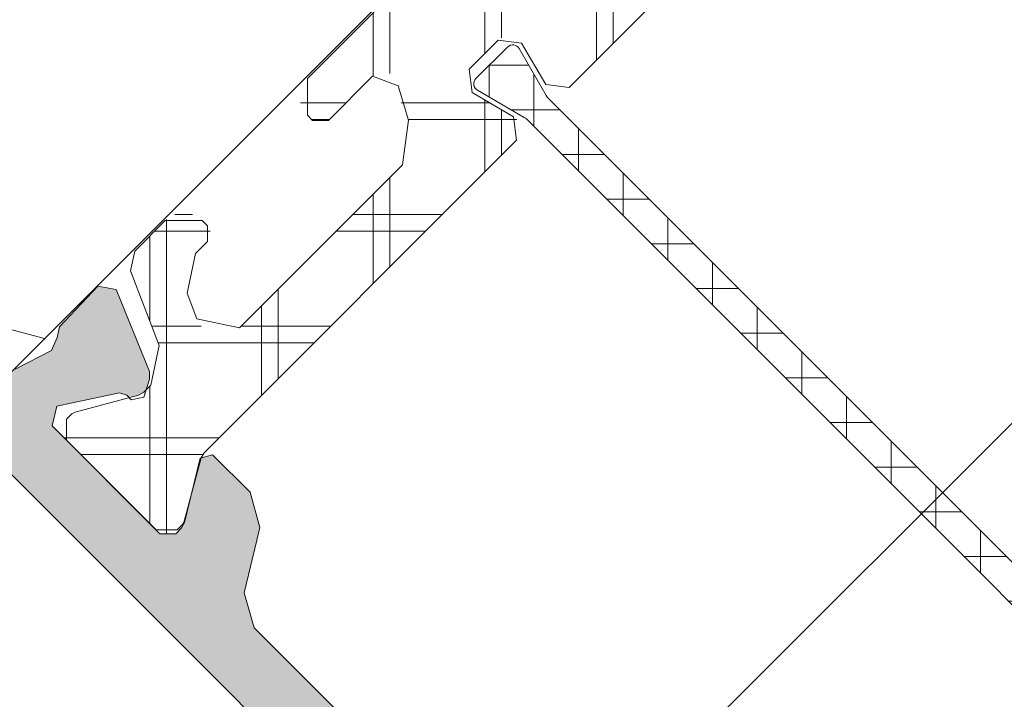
# Model space of a CAD drawing. Header units: metres. Extents: x -115250 to 1551995, y -140807 to 374743.
# Tile 108 of 205: x 114460 to 114487, y 78871 to 78889. Entities that reach past the tile are written whole.
import ezdxf

# ---------------------------------------------------------------- set-up
doc = ezdxf.new("R2010")
doc.units = ezdxf.units.M
doc.header["$LTSCALE"] = 100
doc.linetypes.add('0103aDVOJČERCHOVANÁ', pattern=[6.199999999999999, 3, -1, 0.1, -1, 0.1, -1])
doc.linetypes.add('{ Wide Dash }', pattern=[12, 4, -2, 4, -2])
for name, color, linetype, lineweight in [('010-pomocna', 30, 'Continuous', 15), ('010-tenka', 10, 'Continuous', 15), ('910-dvere', 7, 'Continuous', 15), ('910-tenka', 4, 'Continuous', 15), ('MB-kreskowanie', 251, 'Continuous', 9), ('MB-profile', 7, 'Continuous', 9), ('MB-uszczelki_tworzywa', 251, 'Continuous', 9)]:
    doc.layers.add(name, color=color, linetype=linetype, lineweight=lineweight)
doc.layers.add('910-srafa', color=8, linetype='Continuous', lineweight=9, transparency=0.5)

# ---------------------------------------------------------------- blocks, each defined once
blk = doc.blocks.new('K518730X')
at = {"layer": 'MB-kreskowanie'}
h = blk.add_hatch(dxfattribs=at)
h.set_pattern_fill('_U', color=256, scale=3, angle=314.9999999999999, style=0, double=1, pattern_type=0)
h.set_pattern_definition([(314.9999999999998, (-165.7994101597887, -281.3625498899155), (2.121320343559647, 2.121320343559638), []), (44.99999999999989, (-165.7994101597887, -281.3625498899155), (-2.121320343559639, 2.121320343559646), [])])
edge = h.paths.add_edge_path()
edge.add_arc((-9.799999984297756, 25.15000000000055), 0.3999999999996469, 75.44306778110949, 180.0000000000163)
edge.add_line((-10.19999998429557, 25.15000000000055), (-10.19999998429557, 13.27942286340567))
edge.add_arc((-10.49999998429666, 13.27942286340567), 0.3000000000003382, 351.4295277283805, 359.99999999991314, ccw=False)
edge.add_arc((-10.40031409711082, 13.19999999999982), 0.1999999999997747, -31.395510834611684, 9.995781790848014, ccw=False)
edge.add_line((-10.22959577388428, 13.09581144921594), (-10.78537888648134, 12.18513210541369))
edge.add_line((-10.78537888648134, 12.18513210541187), (-11.12320506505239, 11.59999999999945))
edge.add_arc((-10.94999998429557, 11.50000000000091), 0.1999999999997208, 150.0000000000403, 179.9999999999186)
edge.add_line((-11.1499999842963, 11.50000000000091), (-11.1499999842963, 11.30000000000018))
edge.add_arc((-10.74999998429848, 11.30000000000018), 0.3999999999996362, 180, 270.0000000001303)
edge.add_line((-10.74999998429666, 10.90000000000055), (-7.349999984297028, 10.90000000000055))
edge.add_arc((-7.349999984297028, 11.30000000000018), 0.3999999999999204, 270.0000000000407, 359.9999999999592)
edge.add_line((-6.949999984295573, 11.30000000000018), (-6.949999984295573, 11.50000000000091))
edge.add_arc((-7.149999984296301, 11.49999999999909), 0.2000000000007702, 3.255615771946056e-11, 29.99999999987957)
edge.add_line((-6.976794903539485, 11.59999999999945), (-7.725766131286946, 12.89725621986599))
edge.add_line((-7.725766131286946, 12.89725621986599), (-7.808549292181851, 12.89292083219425))
edge.add_arc((-7.819009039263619, 13.09264712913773), 0.200000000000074, 152.997836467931, 272.99786447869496, ccw=False)
edge.add_line((-7.997206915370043, 13.18345195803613), (-7.899999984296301, 13.37421349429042))
edge.add_line((-7.899999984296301, 13.37421349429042), (-7.899999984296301, 13.55000000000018))
edge.add_arc((-6.899999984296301, 13.55000000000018), 0.9999999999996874, 114.0000000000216, 180.0000000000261, ccw=False)
edge.add_line((-7.30673662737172, 14.46354545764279), (-5.346631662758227, 15.33624041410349))
edge.add_arc((-5.549999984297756, 15.79301314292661), 0.5000000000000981, 293.9999999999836, 359.9999999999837)
edge.add_line((-5.049999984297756, 15.79301314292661), (-5.049999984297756, 16.95000000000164))
edge.add_arc((-5.749999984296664, 16.94999999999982), 0.6999999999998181, 359.9999999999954, 450)
edge.add_line((-5.749999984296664, 17.65000000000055), (-5.949999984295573, 17.65000000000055))
edge.add_arc((-5.949999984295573, 17.34999999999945), 0.3000000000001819, 90.00000000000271, 180)
edge.add_line((-6.249999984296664, 17.34999999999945), (-6.249999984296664, 16.89700605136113))
edge.add_arc((-7.249999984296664, 16.89700605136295), 1.000000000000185, 293.99999999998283, 359.9999999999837, ccw=False)
edge.add_line((-6.843263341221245, 15.98346059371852), (-7.515284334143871, 15.68425757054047))
edge.add_arc((-7.799999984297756, 16.3237393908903), 0.6999999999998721, 179.999999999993, 293.999999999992, ccw=False)
edge.add_line((-8.499999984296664, 16.3237393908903), (-8.499999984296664, 22.5149554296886))
edge.add_arc((-7.499999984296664, 22.5149554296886), 0.9999999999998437, 105.4040936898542, 180.000000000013, ccw=False)
edge.add_arc((-8.349999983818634, 25.59999999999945), 2.200000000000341, 285.4040936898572, 310.8322170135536)
edge.add_arc((-6.649999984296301, 23.63276844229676), 0.4000000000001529, 8.185452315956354e-12, 130.8322170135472, ccw=False)
edge.add_line((-6.249999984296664, 23.63276844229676), (-6.249999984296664, 21.95000000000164))
edge.add_arc((-5.949999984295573, 21.94999999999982), 0.3000000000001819, 180.0000000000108, 270)
edge.add_line((-5.949999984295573, 21.65000000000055), (-5.749999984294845, 21.65000000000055))
edge.add_arc((-5.749999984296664, 22.34999999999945), 0.6999999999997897, 269.9999999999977, 360.0000000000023)
edge.add_line((-5.049999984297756, 22.34999999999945), (-5.049999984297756, 29.94999999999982))
edge.add_arc((-5.749999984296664, 29.94999999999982), 0.6999999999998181, 359.9999999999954, 450)
edge.add_line((-5.749999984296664, 30.65000000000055), (-5.949999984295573, 30.65000000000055))
edge.add_arc((-5.949999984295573, 30.34999999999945), 0.3000000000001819, 90.00000000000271, 180)
edge.add_line((-6.249999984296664, 30.34999999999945), (-6.249999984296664, 28.66723155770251))
edge.add_arc((-6.649999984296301, 28.66723155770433), 0.4000000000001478, 229.1677829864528, 359.99999999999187, ccw=False)
edge.add_arc((-8.349999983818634, 26.69999999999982), 2.20000000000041, 49.16778298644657, 74.59590631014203)
edge.add_arc((-7.499999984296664, 29.78504457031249), 0.9999999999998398, 179.999999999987, 254.5959063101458, ccw=False)
edge.add_line((-8.499999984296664, 29.78504457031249), (-8.499999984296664, 35.9762606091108))
edge.add_arc((-7.799999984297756, 35.9762606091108), 0.6999999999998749, 66.00000000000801, 180.000000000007, ccw=False)
edge.add_line((-7.515284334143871, 36.61574242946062), (-6.843263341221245, 36.31653940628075))
edge.add_arc((-7.249999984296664, 35.40299394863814), 1.000000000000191, 1.63140612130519e-11, 66.00000000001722, ccw=False)
edge.add_line((-6.249999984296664, 35.40299394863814), (-6.249999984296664, 34.94999999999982))
edge.add_arc((-5.949999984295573, 34.94999999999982), 0.3000000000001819, 180, 270)
edge.add_line((-5.949999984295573, 34.65000000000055), (-5.749999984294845, 34.65000000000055))
edge.add_arc((-5.749999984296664, 35.34999999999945), 0.6999999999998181, 270, 360)
edge.add_line((-5.049999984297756, 35.34999999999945), (-5.049999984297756, 36.50698685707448))
edge.add_arc((-5.549999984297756, 36.50698685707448), 0.5000000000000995, 1.627171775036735e-11, 66.00000000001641)
edge.add_line((-5.346631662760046, 36.96375958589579), (-7.306736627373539, 37.8364545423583))
edge.add_arc((-6.899999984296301, 38.74999999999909), 0.9999999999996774, 179.9999999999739, 245.99999999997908, ccw=False)
edge.add_line((-7.899999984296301, 38.74999999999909), (-7.899999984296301, 38.92640298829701))
edge.add_line((-7.899999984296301, 38.92640298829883), (-7.996892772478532, 39.11654804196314))
edge.add_arc((-7.818694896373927, 39.20735287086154), 0.1999999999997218, 87.00213552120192, 207.0021635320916, ccw=False)
edge.add_line((-7.808235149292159, 39.40707916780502), (-7.725756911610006, 39.40275974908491))
edge.add_line((-7.725756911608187, 39.40275974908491), (-6.976794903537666, 40.69999999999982))
edge.add_arc((-7.149999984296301, 40.80000000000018), 0.2000000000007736, 330.0000000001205, 359.9999999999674)
edge.add_line((-6.949999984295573, 40.80000000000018), (-6.949999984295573, 41.00000000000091))
edge.add_arc((-7.349999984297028, 41.00000000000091), 0.3999999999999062, 4.476948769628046e-11, 89.99999999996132)
edge.add_line((-7.349999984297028, 41.40000000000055), (-10.74999998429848, 41.40000000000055))
edge.add_arc((-10.74999998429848, 41.00000000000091), 0.3999999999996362, 89.99999999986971, 180)
edge.add_line((-11.1499999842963, 41.00000000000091), (-11.1499999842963, 40.80000000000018))
edge.add_arc((-10.94999998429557, 40.80000000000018), 0.1999999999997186, 180.0000000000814, 209.9999999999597)
edge.add_line((-11.12320506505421, 40.69999999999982), (-10.79088417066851, 40.12440332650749))
edge.add_line((-10.79088417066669, 40.12440332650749), (-10.22928163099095, 39.20418855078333))
edge.add_arc((-10.39999995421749, 39.09999999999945), 0.199999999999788, -10.274661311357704, 31.39551083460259, ccw=False)
edge.add_arc((-10.49999998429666, 39.0205771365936), 0.3000000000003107, 9.231371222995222e-11, 8.385431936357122, ccw=False)
edge.add_line((-10.19999998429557, 39.0205771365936), (-10.19999998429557, 27.14999999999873))
edge.add_arc((-9.799999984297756, 27.15000000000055), 0.399999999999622, 179.9999999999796, 284.5569322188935)
edge.add_line((-9.69946323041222, 26.76284065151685), (-8.450536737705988, 27.08715934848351))
edge.add_arc((-8.349999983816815, 26.69999999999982), 0.4000000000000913, 3.26281224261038e-11, 104.5569322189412, ccw=False)
edge.add_line((-7.949999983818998, 26.69999999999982), (-7.949999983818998, 25.59999999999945))
edge.add_arc((-8.349999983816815, 25.59999999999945), 0.4000000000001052, 255.4430677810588, 359.99999999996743, ccw=False)
edge.add_line((-8.45053673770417, 25.21284065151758), (-9.69946323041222, 25.53715934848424))
at = {"layer": 'MB-profile'}
h = blk.add_hatch(color=256, dxfattribs=at)
h.paths.add_polyline_path([(-42.39999999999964, 10.89999999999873), (-42.60000000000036, 11.09999999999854), (-42.60000000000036, 13.19999999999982), (-42.79999999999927, 13.39999999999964), (-45.60000004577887, 13.39999999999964), (-45.75577489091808, 13.12243796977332), (-45.20911553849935, 12.17559619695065), (-44.79999999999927, 11.50523925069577), (-44.79999999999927, 11.19999999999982), (-45.10000000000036, 10.89999999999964), (-49.19763482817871, 10.89999999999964), (-49.48644189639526, 11.3610669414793), (-48.54474689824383, 12.81126951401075), (-48.23181242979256, 12.97073228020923), (-48.14019237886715, 13.1294228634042), (-48.10000000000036, 13.27942286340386), (-48.10000000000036, 13.37359698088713), (-48.23666840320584, 13.64179878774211), (-48.38675626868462, 13.78174746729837), (-50.57259635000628, 14.7094844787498), (-50.98962215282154, 14.42284748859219), (-50.93716841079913, 12.92238668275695), (-50.78234604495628, 12.67023387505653), (-50.64202002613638, 12.31490549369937), (-50.97924229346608, 11.27690919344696), (-51, 11.06163642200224), (-51, 2.299999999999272), (-51.5, 1.799999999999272), (-60.10000000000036, 1.799999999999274), (-60.10000000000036, 4.5), (-61.80000000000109, 4.500000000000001), (-62.80000000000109, 3.5), (-61.30000000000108, 3.5), (-61.30000000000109, 1.199999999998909), (-61.30000000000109, 1.199991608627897), (-63.55000024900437, 1.199994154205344), (-63.55000009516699, 1.324994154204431), (-63.67499994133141, 1.449994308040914), (-64.42499994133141, 1.449995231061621), (-64.55000009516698, 1.32499538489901), (-64.55000024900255, 1.19999538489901), (-65.55000024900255, 1.199996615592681), (-65.70000000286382, 1.399996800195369), (-65.90000000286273, 1.399997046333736), (-66.05000024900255, 1.199997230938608), (-68.30000000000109, 1.199999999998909), (-68.30000000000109, 3.5), (-66.80000000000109, 3.5), (-67.80000000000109, 4.5), (-69.5, 4.5), (-69.5, 0.5000000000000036), (-69.00000000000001, 0), (-3.552713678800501e-15, 0), (3.552713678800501e-15, 3.598076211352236), (-1.500000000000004, 3.999999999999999), (-2, 4), (-2, 1.5), (-5.000000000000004, 1.5), (-5, 11.06163642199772), (-5.020757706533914, 11.27690919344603), (-5.357979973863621, 12.31490549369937), (-5.217653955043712, 12.67023387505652), (-5.062831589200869, 12.92238668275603), (-5.010377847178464, 14.42284748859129), (-5.427403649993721, 14.70948447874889), (-7.613243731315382, 13.78174746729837), (-7.763331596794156, 13.64179878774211), (-7.899999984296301, 13.37359701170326), (-7.899999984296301, 13.27942286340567), (-7.859807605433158, 13.12942286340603), (-7.725756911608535, 12.89724025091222), (-7.633451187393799, 12.90207433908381), (-7.455253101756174, 12.81126951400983), (-6.513558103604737, 11.36106694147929), (-6.802365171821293, 10.89999999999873), (-10.89999999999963, 10.89999999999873), (-11.19999999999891, 11.19999999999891), (-11.19999999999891, 11.50523925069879), (-10.79088417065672, 12.17559667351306), (-10.24422510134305, 13.12243795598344), (-10.39999995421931, 13.39999999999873), (-11.8254522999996, 13.39999999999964), (-12.67904400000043, 12.92094279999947), (-12.86326069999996, 12.61909419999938), (-13.62004909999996, 11.37905719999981), (-14.47364070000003, 10.89999999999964)])
h.paths.add_polyline_path([(-6.600000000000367, 1.800000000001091), (-6.600000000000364, 9.200000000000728), (-42.80000000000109, 9.200000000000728), (-42.80000000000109, 6.700000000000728), (-43.89999999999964, 6.700000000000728), (-44.39999999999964, 7.200000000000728), (-44.39999999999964, 8.700000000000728), (-44.89999999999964, 9.200000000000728), (-48.89999999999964, 9.200000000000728), (-49.39999999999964, 8.700000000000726), (-49.39999999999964, 2.299999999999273), (-48.89999999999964, 1.799999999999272)], flags=16)
blk.add_lwpolyline([(-42.39999999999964, 10.89999999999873), (-14.47364070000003, 10.89999999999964), (-13.62004909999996, 11.37905719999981), (-12.86326069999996, 12.61909419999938), (-12.67904400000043, 12.92094279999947), (-11.8254522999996, 13.39999999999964), (-10.39999995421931, 13.39999999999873), (-10.22928163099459, 13.09581144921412), (-11.15607740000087, 11.57720869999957), (-11.19999999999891, 11.42092579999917), (-11.19999999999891, 11.19999999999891), (-10.89999999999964, 10.89999999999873), (-6.802365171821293, 10.89999999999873), (-6.513558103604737, 11.36106694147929), (-7.455253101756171, 12.81126951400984), (-7.633451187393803, 12.90207433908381), (-7.808235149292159, 12.89292083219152), (-7.996892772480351, 13.18345195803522), (-7.76333159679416, 13.64179878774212), (-7.613243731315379, 13.78174746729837), (-5.427403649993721, 14.70948447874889), (-5.010377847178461, 14.42284748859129), (-5.062831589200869, 12.92238668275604), (-5.217653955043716, 12.67023387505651), (-5.357979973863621, 12.31490549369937), (-5.020757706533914, 11.27690919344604)], dxfattribs=at)
blk.add_lwpolyline([(-43.89999999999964, 6.700000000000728), (-42.80000000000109, 6.700000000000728), (-42.80000000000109, 9.200000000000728), (-6.600000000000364, 9.200000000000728), (-6.600000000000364, 1.800000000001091), (-48.89999999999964, 1.799999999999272), (-49.39999999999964, 2.299999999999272), (-49.39999999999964, 8.700000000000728), (-48.89999999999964, 9.200000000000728), (-44.89999999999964, 9.200000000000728), (-44.39999999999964, 8.700000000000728), (-44.39999999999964, 7.200000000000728)], close=True, dxfattribs=at)
at = {"layer": 'MB-uszczelki_tworzywa'}
blk.add_lwpolyline([(-5.049999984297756, 29.94999999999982), (-5.049999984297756, 22.34999999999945), (-5.749999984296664, 21.65000000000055), (-5.949999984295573, 21.65000000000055), (-6.249999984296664, 21.94999999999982), (-6.249999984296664, 23.63276844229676), (-6.911538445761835, 23.9354194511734), (-7.765624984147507, 23.47903185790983), (-8.499999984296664, 22.51495542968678), (-8.499999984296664, 16.3237393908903), (-7.515284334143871, 15.68425757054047), (-6.843263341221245, 15.98346059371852), (-6.249999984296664, 16.89700605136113), (-6.249999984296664, 17.34999999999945), (-5.949999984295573, 17.65000000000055), (-5.749999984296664, 17.65000000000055), (-5.049999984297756, 16.94999999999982), (-5.049999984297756, 15.79301314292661), (-5.346631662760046, 15.33624041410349), (-7.30673662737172, 14.46354545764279), (-7.899999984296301, 13.55000000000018), (-7.899999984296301, 13.27942286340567), (-7.859807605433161, 13.12942286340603), (-6.976794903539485, 11.59999999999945), (-6.949999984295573, 11.49999999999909), (-6.949999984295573, 11.30000000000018), (-7.349999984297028, 10.90000000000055), (-10.74999998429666, 10.90000000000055), (-11.1499999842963, 11.30000000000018), (-11.1499999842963, 11.50000000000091), (-11.12320506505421, 11.59999999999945), (-10.24019236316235, 13.12942286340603), (-10.19999998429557, 13.27942286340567), (-10.19999998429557, 25.15000000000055), (-9.69946323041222, 25.53715934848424), (-8.45053673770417, 25.21284065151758), (-7.949999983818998, 25.59999999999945), (-7.949999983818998, 26.69999999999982), (-8.45053673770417, 27.08715934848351), (-9.69946323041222, 26.76284065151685), (-10.19999998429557, 27.15000000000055), (-10.19999998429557, 39.0205771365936)], dxfattribs=at)
blk = doc.blocks.new('K718730X')
at = {"layer": 'MB-kreskowanie'}
h = blk.add_hatch(dxfattribs=at)
h.set_pattern_fill('_U', color=256, scale=3, angle=494.9999999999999, style=0, double=1, pattern_type=0)
h.set_pattern_definition([(134.9999999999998, (165.7994101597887, 358.3625498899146), (-2.121320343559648, -2.121320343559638), []), (224.9999999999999, (165.7994101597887, 358.3625498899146), (2.121320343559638, -2.121320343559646), [])])
edge = h.paths.add_edge_path()
edge.add_arc((9.799999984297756, 51.84999999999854), 0.3999999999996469, 255.4430677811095, 360.0000000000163)
edge.add_line((10.19999998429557, 51.84999999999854), (10.19999998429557, 63.72057713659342))
edge.add_arc((10.49999998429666, 63.72057713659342), 0.3000000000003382, 531.4295277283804, 539.9999999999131, ccw=False)
edge.add_arc((10.40031409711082, 63.79999999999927), 0.1999999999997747, 148.6044891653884, 189.995781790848, ccw=False)
edge.add_line((10.22959577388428, 63.90418855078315), (10.78537888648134, 64.8148678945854))
edge.add_line((10.78537888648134, 64.81486789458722), (11.12320506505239, 65.39999999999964))
edge.add_arc((10.94999998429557, 65.49999999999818), 0.1999999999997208, 330.0000000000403, 359.9999999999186)
edge.add_line((11.1499999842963, 65.49999999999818), (11.1499999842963, 65.69999999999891))
edge.add_arc((10.74999998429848, 65.69999999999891), 0.3999999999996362, 360, 450.0000000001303)
edge.add_line((10.74999998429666, 66.09999999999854), (7.349999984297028, 66.09999999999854))
edge.add_arc((7.349999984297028, 65.69999999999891), 0.3999999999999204, 450.0000000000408, 539.9999999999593)
edge.add_line((6.949999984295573, 65.69999999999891), (6.949999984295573, 65.49999999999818))
edge.add_arc((7.149999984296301, 65.5), 0.2000000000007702, 180.0000000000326, 209.9999999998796)
edge.add_line((6.976794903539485, 65.39999999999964), (7.725766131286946, 64.1027437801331))
edge.add_line((7.725766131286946, 64.1027437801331), (7.808549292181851, 64.10707916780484))
edge.add_arc((7.819009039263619, 63.90735287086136), 0.200000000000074, 332.99783646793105, 452.99786447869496, ccw=False)
edge.add_line((7.997206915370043, 63.81654804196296), (7.899999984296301, 63.62578650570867))
edge.add_line((7.899999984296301, 63.62578650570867), (7.899999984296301, 63.44999999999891))
edge.add_arc((6.899999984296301, 63.44999999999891), 0.9999999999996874, 294.0000000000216, 360.00000000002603, ccw=False)
edge.add_line((7.30673662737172, 62.5364545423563), (5.346631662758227, 61.6637595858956))
edge.add_arc((5.549999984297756, 61.20698685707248), 0.5000000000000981, 473.9999999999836, 539.9999999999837)
edge.add_line((5.049999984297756, 61.20698685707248), (5.049999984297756, 60.04999999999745))
edge.add_arc((5.749999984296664, 60.04999999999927), 0.6999999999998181, 539.9999999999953, 630)
edge.add_line((5.749999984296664, 59.34999999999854), (5.949999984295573, 59.34999999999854))
edge.add_arc((5.949999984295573, 59.64999999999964), 0.3000000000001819, 270.0000000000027, 360)
edge.add_line((6.249999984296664, 59.64999999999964), (6.249999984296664, 60.10299394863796))
edge.add_arc((7.249999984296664, 60.10299394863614), 1.000000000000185, 473.99999999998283, 539.9999999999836, ccw=False)
edge.add_line((6.843263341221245, 61.01653940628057), (7.515284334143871, 61.31574242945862))
edge.add_arc((7.799999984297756, 60.67626060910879), 0.6999999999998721, 359.999999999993, 473.999999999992, ccw=False)
edge.add_line((8.499999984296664, 60.67626060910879), (8.499999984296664, 54.48504457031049))
edge.add_arc((7.499999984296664, 54.48504457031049), 0.9999999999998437, 285.4040936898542, 360.000000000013, ccw=False)
edge.add_arc((8.349999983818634, 51.39999999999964), 2.200000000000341, 465.4040936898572, 490.8322170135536)
edge.add_arc((6.649999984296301, 53.36723155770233), 0.4000000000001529, 180.0000000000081, 310.83221701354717, ccw=False)
edge.add_line((6.249999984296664, 53.36723155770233), (6.249999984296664, 55.04999999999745))
edge.add_arc((5.949999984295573, 55.04999999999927), 0.3000000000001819, 360.0000000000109, 450)
edge.add_line((5.949999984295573, 55.34999999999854), (5.749999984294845, 55.34999999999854))
edge.add_arc((5.749999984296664, 54.64999999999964), 0.6999999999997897, 449.9999999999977, 540.0000000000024)
edge.add_line((5.049999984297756, 54.64999999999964), (5.049999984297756, 47.04999999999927))
edge.add_arc((5.749999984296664, 47.04999999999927), 0.6999999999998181, 539.9999999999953, 630)
edge.add_line((5.749999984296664, 46.34999999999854), (5.949999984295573, 46.34999999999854))
edge.add_arc((5.949999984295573, 46.64999999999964), 0.3000000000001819, 270.0000000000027, 360)
edge.add_line((6.249999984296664, 46.64999999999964), (6.249999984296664, 48.33276844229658))
edge.add_arc((6.649999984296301, 48.33276844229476), 0.4000000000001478, 409.16778298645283, 539.9999999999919, ccw=False)
edge.add_arc((8.349999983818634, 50.29999999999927), 2.20000000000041, 229.1677829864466, 254.595906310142)
edge.add_arc((7.499999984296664, 47.2149554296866), 0.9999999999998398, 359.999999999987, 434.5959063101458, ccw=False)
edge.add_line((8.499999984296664, 47.2149554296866), (8.499999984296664, 41.0237393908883))
edge.add_arc((7.799999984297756, 41.0237393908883), 0.6999999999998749, 246.00000000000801, 360.000000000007, ccw=False)
edge.add_line((7.515284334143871, 40.38425757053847), (6.843263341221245, 40.68346059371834))
edge.add_arc((7.249999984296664, 41.59700605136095), 1.000000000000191, 180.0000000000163, 246.0000000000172, ccw=False)
edge.add_line((6.249999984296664, 41.59700605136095), (6.249999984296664, 42.04999999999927))
edge.add_arc((5.949999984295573, 42.04999999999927), 0.3000000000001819, 360, 450)
edge.add_line((5.949999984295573, 42.34999999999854), (5.749999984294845, 42.34999999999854))
edge.add_arc((5.749999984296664, 41.64999999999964), 0.6999999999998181, 450, 540)
edge.add_line((5.049999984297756, 41.64999999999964), (5.049999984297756, 40.49301314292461))
edge.add_arc((5.549999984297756, 40.49301314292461), 0.5000000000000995, 180.0000000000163, 246.0000000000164)
edge.add_line((5.346631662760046, 40.0362404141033), (7.306736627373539, 39.16354545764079))
edge.add_arc((6.899999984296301, 38.25), 0.9999999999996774, 359.99999999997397, 425.9999999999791, ccw=False)
edge.add_line((7.899999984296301, 38.25), (7.899999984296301, 38.07359701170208))
edge.add_line((7.899999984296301, 38.07359701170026), (7.996892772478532, 37.88345195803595))
edge.add_arc((7.818694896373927, 37.79264712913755), 0.1999999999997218, 267.0021355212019, 387.0021635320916, ccw=False)
edge.add_line((7.808235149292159, 37.59292083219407), (7.725756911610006, 37.59724025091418))
edge.add_line((7.725756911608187, 37.59724025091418), (6.976794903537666, 36.29999999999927))
edge.add_arc((7.149999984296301, 36.19999999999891), 0.2000000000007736, 510.0000000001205, 539.9999999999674)
edge.add_line((6.949999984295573, 36.19999999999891), (6.949999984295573, 35.99999999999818))
edge.add_arc((7.349999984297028, 35.99999999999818), 0.3999999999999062, 180.0000000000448, 269.9999999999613)
edge.add_line((7.349999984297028, 35.59999999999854), (10.74999998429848, 35.59999999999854))
edge.add_arc((10.74999998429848, 35.99999999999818), 0.3999999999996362, 269.9999999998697, 360)
edge.add_line((11.1499999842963, 35.99999999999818), (11.1499999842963, 36.19999999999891))
edge.add_arc((10.94999998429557, 36.19999999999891), 0.1999999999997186, 360.0000000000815, 389.9999999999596)
edge.add_line((11.12320506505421, 36.29999999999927), (10.79088417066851, 36.8755966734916))
edge.add_line((10.79088417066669, 36.8755966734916), (10.22928163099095, 37.79581144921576))
edge.add_arc((10.39999995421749, 37.89999999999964), 0.199999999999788, 169.7253386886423, 211.3955108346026, ccw=False)
edge.add_arc((10.49999998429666, 37.97942286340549), 0.3000000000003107, 180.0000000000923, 188.3854319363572, ccw=False)
edge.add_line((10.19999998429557, 37.97942286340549), (10.19999998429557, 49.85000000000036))
edge.add_arc((9.799999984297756, 49.84999999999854), 0.399999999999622, 359.9999999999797, 464.5569322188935)
edge.add_line((9.69946323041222, 50.23715934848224), (8.450536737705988, 49.91284065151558))
edge.add_arc((8.349999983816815, 50.29999999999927), 0.4000000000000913, 180.0000000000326, 284.55693221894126, ccw=False)
edge.add_line((7.949999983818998, 50.29999999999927), (7.949999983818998, 51.39999999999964))
edge.add_arc((8.349999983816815, 51.39999999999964), 0.4000000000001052, 435.44306778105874, 539.9999999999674, ccw=False)
edge.add_line((8.45053673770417, 51.78715934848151), (9.69946323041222, 51.46284065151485))
h = blk.add_hatch(dxfattribs=at)
h.set_pattern_fill('_USER', color=256, scale=1.2, angle=45, style=0, double=1, pattern_type=0)
h.set_pattern_definition([(45, (-9748.501640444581, -3079.291581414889), (-0.8485281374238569, 0.848528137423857), []), (135, (-9748.501640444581, -3079.291581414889), (-0.848528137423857, -0.8485281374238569), [])])
h.paths.add_polyline_path([(45.96496377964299, 50.45013079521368, -0.06554346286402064), (46.09437834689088, 50.43313206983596), (47.49829345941, 50.0574001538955, 0.4930532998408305), (47.75000000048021, 50.25060065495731), (47.75000000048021, 51.44939934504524, 0.4930532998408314), (47.49829345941, 51.64259984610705), (46.09437834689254, 51.26686793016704, -0.06539461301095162), (45.96526020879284, 51.24986920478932), (10.04271558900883, 51.24986920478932, -0.0655434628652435), (9.913301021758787, 51.266867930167), (8.509385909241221, 51.64259984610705, 0.4930532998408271), (8.257679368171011, 51.44939934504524), (8.257679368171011, 50.25060065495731, 0.4930532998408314), (8.509385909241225, 50.0574001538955), (9.913301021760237, 50.43313206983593, -0.06539461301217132), (10.04241915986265, 50.45013079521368)])
at = {"layer": 'MB-profile'}
h = blk.add_hatch(color=256, dxfattribs=at)
h.paths.add_polyline_path([(42.39999999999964, 66.10000000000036), (42.60000000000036, 65.90000000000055), (42.60000000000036, 63.79999999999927), (42.79999999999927, 63.59999999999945), (45.60000004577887, 63.59999999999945), (45.75577489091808, 63.87756203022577), (45.20911553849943, 64.82440380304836), (44.84392259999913, 65.42279129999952), (44.79999999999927, 65.57907419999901), (44.79999999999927, 65.79999999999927), (45.10000000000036, 66.09999999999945), (49.19763482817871, 66.09999999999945), (49.48644189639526, 65.6389330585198), (48.54474689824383, 64.18873048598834), (48.3665488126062, 64.09792566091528), (48.27424307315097, 64.10275974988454), (48.14019237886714, 63.87057713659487), (48.10000000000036, 63.72057713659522), (48.10000000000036, 63.62640301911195), (48.23666840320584, 63.35820121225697), (48.38675626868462, 63.21825253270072), (50.57259635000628, 62.29051552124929), (50.98962215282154, 62.57715251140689), (50.93716841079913, 64.07761331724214), (50.78234604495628, 64.32976612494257), (50.64202002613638, 64.68509450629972), (50.97924229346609, 65.72309080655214), (51, 65.93836357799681), (51, 74.69999999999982), (51.5, 75.19999999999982), (60.10000000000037, 75.19999999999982), (60.10000000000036, 72.49999999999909), (61.80000000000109, 72.49999999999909), (62.80000000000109, 73.49999999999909), (61.30000000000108, 73.49999999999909), (61.30000000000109, 75.80000000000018), (61.30000000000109, 75.8000083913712), (63.55000024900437, 75.80000584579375), (63.55000009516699, 75.67500584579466), (63.67499994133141, 75.55000569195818), (64.42499994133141, 75.55000476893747), (64.55000009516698, 75.67500461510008), (64.55000024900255, 75.80000461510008), (65.55000024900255, 75.80000338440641), (65.70000000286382, 75.60000319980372), (65.90000000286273, 75.60000295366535), (66.05000024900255, 75.80000276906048), (68.30000000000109, 75.80000000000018), (68.30000000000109, 73.49999999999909), (66.80000000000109, 73.49999999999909), (67.80000000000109, 72.49999999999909), (69.5, 72.49999999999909), (69.5, 76.49999999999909), (69, 76.99999999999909), (0, 76.99999999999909), (3.552713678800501e-15, 73.40192378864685), (1.499999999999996, 72.99999999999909), (2, 72.99999999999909), (2, 75.49999999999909), (5.000000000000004, 75.49999999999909), (5, 65.93836357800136), (5.02075770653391, 65.72309080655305), (5.357979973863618, 64.68509450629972), (5.217653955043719, 64.32976612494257), (5.062831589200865, 64.07761331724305), (5.010377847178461, 62.5771525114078), (5.427403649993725, 62.2905155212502), (7.613243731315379, 63.21825253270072), (7.76333159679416, 63.35820121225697), (7.899999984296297, 63.62640298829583), (7.899999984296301, 63.72057713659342), (7.859807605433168, 63.87057713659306), (7.725756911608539, 64.10275974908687), (7.633451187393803, 64.09792566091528), (7.455253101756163, 64.18873048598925), (6.513558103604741, 65.6389330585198), (6.802365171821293, 66.10000000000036), (10.89999999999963, 66.10000000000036), (11.19999999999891, 65.80000000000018), (11.19999999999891, 65.57907419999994), (11.15607740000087, 65.42279129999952), (10.79088417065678, 64.82440332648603), (10.24422510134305, 63.87756204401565), (10.39999995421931, 63.60000000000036), (11.8254522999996, 63.59999999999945), (12.67904400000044, 64.07905719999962), (12.86326069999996, 64.38090579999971), (13.62004909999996, 65.62094279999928), (14.47364070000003, 66.09999999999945)])
h.paths.add_polyline_path([(6.600000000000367, 75.199999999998), (6.600000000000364, 67.79999999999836), (42.80000000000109, 67.79999999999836), (42.80000000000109, 70.29999999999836), (43.89999999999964, 70.29999999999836), (44.39999999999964, 69.79999999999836), (44.39999999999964, 68.29999999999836), (44.89999999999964, 67.79999999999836), (48.89999999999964, 67.79999999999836), (49.39999999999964, 68.29999999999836), (49.39999999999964, 74.69999999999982), (48.89999999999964, 75.19999999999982)], flags=16)
blk.add_lwpolyline([(42.39999999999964, 66.10000000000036), (14.47364070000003, 66.09999999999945), (13.62004909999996, 65.62094279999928), (12.86326069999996, 64.38090579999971), (12.67904400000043, 64.07905719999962), (11.8254522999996, 63.59999999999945), (10.39999995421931, 63.60000000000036), (10.22928163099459, 63.90418855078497), (11.15607740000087, 65.42279129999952), (11.19999999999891, 65.57907419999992), (11.19999999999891, 65.80000000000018), (10.89999999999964, 66.10000000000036), (6.802365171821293, 66.10000000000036), (6.513558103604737, 65.6389330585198), (7.455253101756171, 64.18873048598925), (7.633451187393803, 64.09792566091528), (7.808235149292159, 64.10707916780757), (7.996892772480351, 63.81654804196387), (7.76333159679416, 63.35820121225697), (7.613243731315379, 63.21825253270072), (5.427403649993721, 62.2905155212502), (5.010377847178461, 62.5771525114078), (5.062831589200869, 64.07761331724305), (5.217653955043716, 64.32976612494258), (5.357979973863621, 64.68509450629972), (5.020757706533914, 65.72309080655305)], dxfattribs=at)
blk.add_lwpolyline([(43.89999999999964, 70.29999999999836), (42.80000000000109, 70.29999999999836), (42.80000000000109, 67.79999999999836), (6.600000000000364, 67.79999999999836), (6.600000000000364, 75.199999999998), (48.89999999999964, 75.19999999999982), (49.39999999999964, 74.69999999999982), (49.39999999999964, 68.29999999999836), (48.89999999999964, 67.79999999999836), (44.89999999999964, 67.79999999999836), (44.39999999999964, 68.29999999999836), (44.39999999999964, 69.79999999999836)], close=True, dxfattribs=at)
at = {"layer": 'MB-uszczelki_tworzywa'}
blk.add_lwpolyline([(5.049999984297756, 47.04999999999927), (5.049999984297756, 54.64999999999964), (5.749999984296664, 55.34999999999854), (5.949999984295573, 55.34999999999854), (6.249999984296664, 55.04999999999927), (6.249999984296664, 53.36723155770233), (6.911538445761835, 53.06458054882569), (7.765624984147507, 53.52096814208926), (8.499999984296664, 54.48504457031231), (8.499999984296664, 60.67626060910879), (7.515284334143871, 61.31574242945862), (6.843263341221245, 61.01653940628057), (6.249999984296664, 60.10299394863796), (6.249999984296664, 59.64999999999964), (5.949999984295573, 59.34999999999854), (5.749999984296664, 59.34999999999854), (5.049999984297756, 60.04999999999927), (5.049999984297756, 61.20698685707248), (5.346631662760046, 61.6637595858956), (7.30673662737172, 62.5364545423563), (7.899999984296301, 63.44999999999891), (7.899999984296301, 63.72057713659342), (7.859807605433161, 63.87057713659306), (6.976794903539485, 65.39999999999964), (6.949999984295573, 65.5), (6.949999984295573, 65.69999999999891), (7.349999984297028, 66.09999999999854), (10.74999998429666, 66.09999999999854), (11.1499999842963, 65.69999999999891), (11.1499999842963, 65.49999999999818), (11.12320506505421, 65.39999999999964), (10.24019236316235, 63.87057713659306), (10.19999998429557, 63.72057713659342), (10.19999998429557, 51.84999999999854), (9.69946323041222, 51.46284065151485), (8.45053673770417, 51.78715934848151), (7.949999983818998, 51.39999999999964), (7.949999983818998, 50.29999999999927), (8.45053673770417, 49.91284065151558), (9.69946323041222, 50.23715934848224), (10.19999998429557, 49.84999999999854), (10.19999998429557, 37.97942286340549)], dxfattribs=at)
blk.add_lwpolyline([(45.96496377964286, 50.45013079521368), (10.04271558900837, 50.45013079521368, 0.06554346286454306), (9.913301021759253, 50.43313206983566), (8.509385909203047, 50.05740015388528, -0.4930532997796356), (8.257679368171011, 50.25060065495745), (8.257679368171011, 51.44939934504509, -0.4930532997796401), (8.509385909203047, 51.64259984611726), (9.913301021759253, 51.26686793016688, 0.06554346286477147), (10.04271558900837, 51.24986920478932), (45.96496377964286, 51.24986920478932, 0.0655434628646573), (46.09437834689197, 51.26686793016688), (47.49829345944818, 51.64259984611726, -0.4930532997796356), (47.75000000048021, 51.44939934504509), (47.75000000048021, 50.25060065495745, -0.4930532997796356), (47.49829345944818, 50.05740015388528), (46.09437834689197, 50.43313206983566, 0.06554346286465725), (45.96496377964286, 50.45013079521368)], format="xyb", close=True, dxfattribs=at)

msp = doc.modelspace()

# ---------------------------------------------------------------- hatches: boundary and pattern name
at = {"layer": '910-srafa', "lineweight": 18}
h = msp.add_hatch(dxfattribs=at)
h.set_pattern_fill('HONEY', color=0, scale=100, angle=225)
h.set_pattern_definition([(225, (223128.3183718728, 122733.1770766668), (-5.603596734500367, -20.91290755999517), [12.5, -25]), (344.9999999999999, (223128.3183718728, 122733.1770766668), (20.91290758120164, 5.603596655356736), [12.49999999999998, -24.99999999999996]), (285, (223128.3183718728, 122733.1770766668), (15.30931084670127, -15.30931090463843), [-25, 12.5])])
h.paths.add_polyline_path([(114423.9522142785, 78899.97300660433), (114452.2275023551, 78871.69699041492), (114506.6750230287, 78926.14427810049), (114478.3987721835, 78954.42046208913)])

# ---------------------------------------------------------------- linework, layer by layer
at = {"layer": '010-pomocna', "color": 0, "linetype": '{ Wide Dash }', "flags": 128}
for points in [[(116926.6947612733, 73944.27515027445), (116926.6947612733, 74409.31818544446, 0.4142161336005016), (111276.4844238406, 80059.47892152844), (109626.6749858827, 80059.47892152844)], [(116826.6947612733, 73944.27515027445), (116826.6947612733, 74409.31818544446, 0.4142161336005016), (111276.4853017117, 79959.47892153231), (109626.6749858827, 79959.47892152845)]]:
    msp.add_lwpolyline(points, format="xyb", dxfattribs=at)
at = {"layer": '010-tenka', "color": 0}
msp.add_lwpolyline([(114506.6750230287, 78926.14427810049), (114452.2278008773, 78871.69705594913), (114423.9519157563, 78899.97294107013), (114478.3991379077, 78954.42016322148)], close=True, dxfattribs=at)
at = {"layer": '910-dvere', "color": 0, "linetype": 'Continuous'}
msp.add_lwpolyline([(114520.2200668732, 78911.41744083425), (114467.1756332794, 78858.3730072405), (115725.8374160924, 77599.71122442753), (115778.8818496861, 77652.75565802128)], close=True, dxfattribs=at)
at = {"layer": '910-tenka', "color": 0, "linetype": '0103aDVOJČERCHOVANÁ', "flags": 128}
msp.add_lwpolyline([(117006.2224123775, 74490.31751234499, 0.4103753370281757), (111284.828516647, 80139.54091076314), (109626.6749858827, 80139.47892152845)], format="xyb", dxfattribs=at)

# ---------------------------------------------------------------- block references
at = {"xscale": -1}
for name, p, rotation in [('K518730X', (114448.6922669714, 78875.23258985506), 314.9999999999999), ('K718730X', (114503.1394891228, 78929.67981200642), 134.9999999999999)]:
    msp.add_blockref(name, p, dxfattribs=dict(at, rotation=rotation))

doc.saveas('drawing.dxf')
